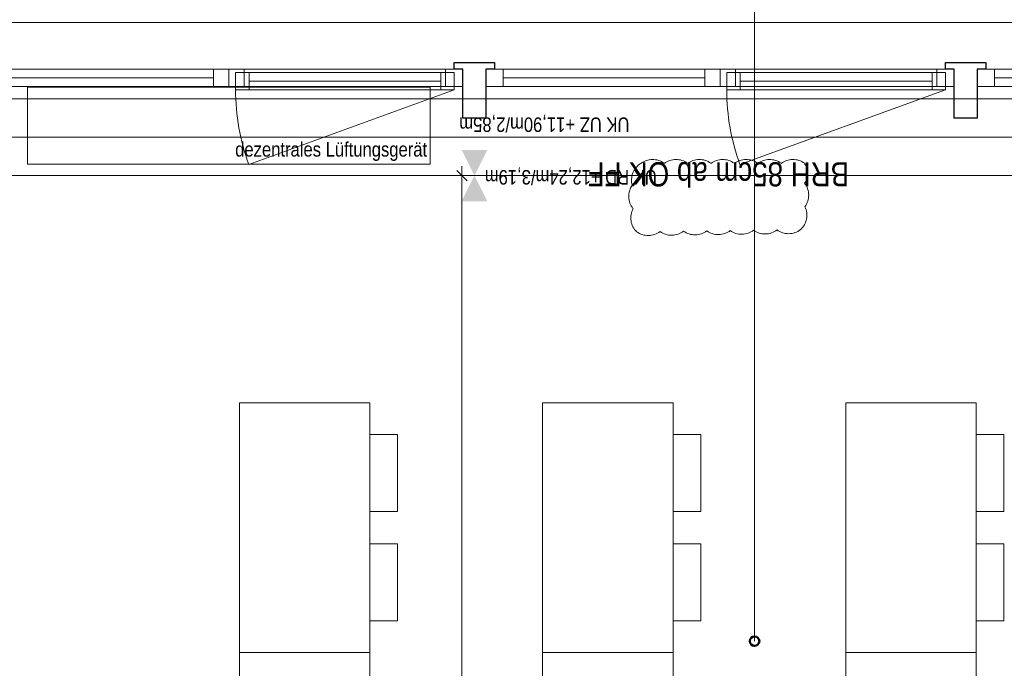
# Model space of a CAD drawing. Extents: x -634 to 300, y 62 to 1102.
# Tile 119 of 125: x -148 to -45, y 936 to 1003. Entities that reach past the tile are written whole.
import ezdxf
from ezdxf.lldxf.tags import DXFTag

# ---------------------------------------------------------------- set-up
doc = ezdxf.new("R2010")
doc.units = 0
doc.layers.get('0').update_dxf_attribs({"lineweight": 13})
for name, color, linetype, lineweight, true_color in [('30 -33 Aussenwände- 7 Fassade_ Elemente', 7, 'Continuous', 9, 0x00aacc), ('30 -35 Decken- 1 Konstruktion-Träger- Stahlbeton', 7, 'Continuous', 13, 0x33aa00), ('60- 61 allgemeine Ausstattung- 1 Möbel', 9, 'Continuous', 9, 0x808080), ('70 -75 Raumstempel-2 Verweislinie', 3, 'Continuous', 9, 0x00ff00), ('70 -76 Bemaßung- 2 Allgemein', 9, 'Continuous', 5, 0x808080), ('70 -77 Revision- 2 Wolken', 7, 'Continuous', 18, 0x944cff)]:
    doc.layers.add(name, color=color, linetype=linetype, lineweight=lineweight, true_color=true_color)
doc.layers.add('70 -71 Achsen- 1 Gebäudeachsen', color=7, linetype='STRICHPUNKT2-A06CPW00L0', lineweight=18)
doc.styles.get("Standard").update_dxf_attribs({"font": 'ARIALN.TTF'})
tags = doc.linetypes.add('grob-A06CPVZVL0', pattern=[14, 3, -8, 3]).pattern_tags.tags
tags[8:9] = [DXFTag(74, 4), DXFTag(75, 0), DXFTag(340, '0'), DXFTag(46, 0.0), DXFTag(50, 0.0), DXFTag(44, 0.0), DXFTag(45, 0.0)]
tags[6:7] = [DXFTag(74, 4), DXFTag(75, 0), DXFTag(340, '0'), DXFTag(46, 0.0), DXFTag(50, 0.0), DXFTag(44, 0.0), DXFTag(45, 0.0)]
tags[4:5] = [DXFTag(74, 4), DXFTag(75, 0), DXFTag(340, '0'), DXFTag(46, 0.0), DXFTag(50, 0.0), DXFTag(44, 0.0), DXFTag(45, 0.0)]
tags = doc.linetypes.add('STRICHPUNKT2-A06CPW00L0', pattern=[12.7, 6.35, -3.175, 0, -3.175]).pattern_tags.tags
tags[10:11] = [DXFTag(74, 4), DXFTag(75, 0), DXFTag(340, '0'), DXFTag(46, 0.0), DXFTag(50, 0.0), DXFTag(44, 0.0), DXFTag(45, 0.0)]
tags[8:9] = [DXFTag(74, 4), DXFTag(75, 0), DXFTag(340, '0'), DXFTag(46, 0.0), DXFTag(50, 0.0), DXFTag(44, 0.0), DXFTag(45, 0.0)]
tags[6:7] = [DXFTag(74, 4), DXFTag(75, 0), DXFTag(340, '0'), DXFTag(46, 0.0), DXFTag(50, 0.0), DXFTag(44, 0.0), DXFTag(45, 0.0)]
tags[4:5] = [DXFTag(74, 4), DXFTag(75, 0), DXFTag(340, '0'), DXFTag(46, 0.0), DXFTag(50, 0.0), DXFTag(44, 0.0), DXFTag(45, 0.0)]

# ---------------------------------------------------------------- blocks, each defined once
blk = doc.blocks.new('Referenz-A06CPW02L0')
at = {"layer": '30 -33 Aussenwände- 7 Fassade_ Elemente', "color": 0, "linetype": 'Continuous', "ltscale": 0.13}
for p, q in [((-155.63, 1002.82), (6.57, 1002.82)), ((-125.73, 997.98), (-150.13, 997.98)), ((-125.73, 996.18), (-125.73, 997.98)), ((-101.33, 997.98), (-125.73, 997.98)), ((-102.23, 997.63), (-125.03, 997.63)), ((-125.03, 997.63), (-125.03, 995.83)), ((-102.23, 995.83), (-102.23, 997.63)), ((-101.33, 996.18), (-101.33, 997.98)), ((-74.53, 997.98), (-98.93, 997.98)), ((-98.93, 997.98), (-98.93, 996.18)), ((-50.13, 997.98), (-74.53, 997.98)), ((-74.53, 997.98), (-74.53, 996.18)), ((-51.03, 997.63), (-73.83, 997.63)), ((-73.83, 997.63), (-73.83, 995.83)), ((-51.03, 995.83), (-51.03, 997.63)), ((-50.13, 996.18), (-50.13, 997.98)), ((-23.33, 997.98), (-47.73, 997.98)), ((-47.73, 997.98), (-47.73, 996.18)), ((-150.13, 996.18), (-125.73, 996.18)), ((-125.73, 996.18), (-101.33, 996.18)), ((-125.03, 995.83), (-102.23, 995.83)), ((-98.93, 996.18), (-74.53, 996.18)), ((-74.53, 996.18), (-50.13, 996.18)), ((-73.83, 995.83), (-51.03, 995.83)), ((-47.73, 996.18), (-23.33, 996.18)), ((3.47, 986.88), (-152.53, 986.88))]:
    blk.add_line(p, q, dxfattribs=at)
at = {"layer": '30 -33 Aussenwände- 7 Fassade_ Elemente', "color": 0, "linetype": 'Continuous', "lineweight": 25, "ltscale": 0.25}
for p, q in [((-102.23, 997.98), (-102.23, 998.68)), ((-102.23, 998.68), (-98.03, 998.68)), ((-98.03, 998.68), (-98.03, 997.98)), ((-51.03, 997.98), (-51.03, 998.68)), ((-51.03, 998.68), (-46.83, 998.68)), ((-46.83, 998.68), (-46.83, 997.98)), ((-101.33, 997.98), (-102.23, 997.98)), ((-101.33, 992.88), (-101.33, 997.98)), ((-98.03, 997.98), (-98.93, 997.98)), ((-98.93, 997.98), (-98.93, 992.88)), ((-50.13, 997.98), (-51.03, 997.98)), ((-50.13, 992.88), (-50.13, 997.98)), ((-46.83, 997.98), (-47.73, 997.98)), ((-47.73, 997.98), (-47.73, 992.88)), ((-98.93, 992.88), (-101.33, 992.88)), ((-47.73, 992.88), (-50.13, 992.88))]:
    blk.add_line(p, q, dxfattribs=at)
at = {"layer": '30 -33 Aussenwände- 7 Fassade_ Elemente', "color": 0, "linetype": 'Continuous', "lineweight": 18, "ltscale": 0.18}
for p, q in [((-125.73, 997.98), (-127.33, 997.98)), ((-127.33, 997.98), (-127.33, 996.18)), ((-124.13, 997.98), (-125.73, 997.98)), ((-125.73, 997.98), (-125.73, 996.18)), ((-123.63, 997.63), (-125.03, 997.63)), ((-125.03, 997.63), (-125.03, 995.83)), ((-124.13, 996.18), (-124.13, 997.98)), ((-123.63, 995.83), (-123.63, 997.63)), ((-102.23, 997.63), (-103.63, 997.63)), ((-103.63, 997.63), (-103.63, 995.83)), ((-101.33, 997.98), (-103.13, 997.98)), ((-103.13, 997.98), (-103.13, 996.18)), ((-102.23, 995.83), (-102.23, 997.63)), ((-101.33, 996.18), (-101.33, 997.98)), ((-97.13, 997.98), (-98.93, 997.98)), ((-98.93, 997.98), (-98.93, 996.18)), ((-97.13, 996.18), (-97.13, 997.98)), ((-74.53, 997.98), (-76.13, 997.98)), ((-76.13, 997.98), (-76.13, 996.18)), ((-74.53, 996.18), (-74.53, 997.98)), ((-72.93, 997.98), (-74.53, 997.98)), ((-72.43, 997.63), (-73.83, 997.63)), ((-73.83, 997.63), (-73.83, 995.83)), ((-72.93, 996.18), (-72.93, 997.98)), ((-72.43, 995.83), (-72.43, 997.63)), ((-51.03, 997.63), (-52.43, 997.63)), ((-52.43, 997.63), (-52.43, 995.83)), ((-50.13, 997.98), (-51.93, 997.98)), ((-51.93, 997.98), (-51.93, 996.18)), ((-51.03, 995.83), (-51.03, 997.63)), ((-50.13, 996.18), (-50.13, 997.98)), ((-45.93, 997.98), (-47.73, 997.98)), ((-47.73, 997.98), (-47.73, 996.18)), ((-45.93, 996.18), (-45.93, 997.98)), ((-127.33, 997.08), (-148.33, 997.08)), ((-123.63, 996.73), (-103.63, 996.73)), ((-76.13, 997.08), (-97.13, 997.08)), ((-72.43, 996.73), (-52.43, 996.73)), ((-24.93, 997.08), (-45.93, 997.08)), ((-127.33, 996.18), (-125.73, 996.18)), ((-125.73, 996.18), (-124.13, 996.18)), ((-125.03, 995.83), (-123.63, 995.83)), ((-103.63, 995.83), (-102.23, 995.83)), ((-103.13, 996.18), (-101.33, 996.18)), ((-98.93, 996.18), (-97.13, 996.18)), ((-76.13, 996.18), (-74.53, 996.18)), ((-74.53, 996.18), (-72.93, 996.18)), ((-73.83, 995.83), (-72.43, 995.83)), ((-52.43, 995.83), (-51.03, 995.83)), ((-51.93, 996.18), (-50.13, 996.18)), ((-47.73, 996.18), (-45.93, 996.18))]:
    blk.add_line(p, q, dxfattribs=at)
at = {"layer": '30 -33 Aussenwände- 7 Fassade_ Elemente', "color": 0, "linetype": 'grob-A06CPVZVL0', "ltscale": 0.13}
for p, q in [((-146.73, 996.08), (-104.73, 996.08)), ((-146.73, 988.08), (-146.73, 996.08)), ((-102.23, 995.83), (-123.66, 988.04)), ((-104.73, 996.08), (-104.73, 988.08)), ((-51.03, 995.83), (-72.46, 988.04)), ((-104.73, 988.08), (-146.73, 988.08))]:
    blk.add_line(p, q, dxfattribs=at)
for centre in [(-102.23, 995.83), (-51.03, 995.83)]:
    blk.add_ellipse(centre, major_axis=(-22.8, 0), ratio=1, start_param=0, end_param=0.349066, dxfattribs=at)
at = {"layer": '30 -35 Decken- 1 Konstruktion-Träger- Stahlbeton', "color": 0, "linetype": 'grob-A06CPVZVL0', "lineweight": -2, "ltscale": 0.13}
for p, q in [((3.97, 994.88), (-554.53, 994.88)), ((3.97, 986.88), (-554.53, 986.88))]:
    blk.add_line(p, q, dxfattribs=at)
at = {"layer": '60- 61 allgemeine Ausstattung- 1 Möbel', "color": 0, "linetype": 'Continuous', "ltscale": 0.13}
for p, q in [((-124.62, 937.21), (-124.62, 963.21)), ((-124.62, 963.21), (-111.02, 963.21)), ((-111.02, 963.21), (-111.02, 937.21)), ((-93.02, 937.21), (-93.02, 963.21)), ((-93.02, 963.21), (-79.42, 963.21)), ((-79.42, 963.21), (-79.42, 937.21)), ((-61.42, 937.21), (-61.42, 963.21)), ((-61.42, 963.21), (-47.82, 963.21)), ((-47.82, 963.21), (-47.82, 937.21)), ((-111.02, 951.9), (-111.02, 959.9)), ((-111.02, 959.9), (-108.14, 959.9)), ((-108.14, 959.9), (-108.14, 951.9)), ((-79.42, 951.9), (-79.42, 959.9)), ((-79.42, 959.9), (-76.54, 959.9)), ((-76.54, 959.9), (-76.54, 951.9)), ((-47.82, 951.9), (-47.82, 959.9)), ((-47.82, 959.9), (-44.94, 959.9)), ((-44.94, 959.9), (-44.94, 951.9)), ((-108.14, 951.9), (-111.02, 951.9)), ((-76.54, 951.9), (-79.42, 951.9)), ((-44.94, 951.9), (-47.82, 951.9)), ((-111.02, 940.51), (-111.02, 948.51)), ((-111.02, 948.51), (-108.14, 948.51)), ((-108.14, 948.51), (-108.14, 940.51)), ((-79.42, 940.51), (-79.42, 948.51)), ((-79.42, 948.51), (-76.54, 948.51)), ((-76.54, 948.51), (-76.54, 940.51)), ((-47.82, 940.51), (-47.82, 948.51)), ((-47.82, 948.51), (-44.94, 948.51)), ((-44.94, 948.51), (-44.94, 940.51)), ((-108.14, 940.51), (-111.02, 940.51)), ((-76.54, 940.51), (-79.42, 940.51)), ((-44.94, 940.51), (-47.82, 940.51)), ((-124.62, 911.21), (-124.62, 937.21)), ((-124.62, 937.21), (-111.02, 937.21)), ((-111.02, 937.21), (-124.62, 937.21)), ((-111.02, 937.21), (-111.02, 911.21)), ((-93.02, 911.21), (-93.02, 937.21)), ((-93.02, 937.21), (-79.42, 937.21)), ((-79.42, 937.21), (-93.02, 937.21)), ((-79.42, 937.21), (-79.42, 911.21)), ((-61.42, 911.21), (-61.42, 937.21)), ((-61.42, 937.21), (-47.82, 937.21)), ((-47.82, 937.21), (-61.42, 937.21)), ((-47.82, 937.21), (-47.82, 911.21))]:
    blk.add_line(p, q, dxfattribs=at)
at = {"layer": '70 -71 Achsen- 1 Gebäudeachsen', "color": 0, "linetype": 'STRICHPUNKT2-A06CPW00L0', "ltscale": 0.18}
blk.add_line((-554.53, 990.88), (92.91, 990.88), dxfattribs=at)
at = {"layer": '70 -75 Raumstempel-2 Verweislinie', "color": 0, "linetype": 'Continuous', "ltscale": 0.13}
blk.add_line((-70.93, 938.38), (-70.93, 1066.95), dxfattribs=at)
at = {"layer": '70 -75 Raumstempel-2 Verweislinie', "color": 0, "linetype": 'ByBlock', "lineweight": 50, "ltscale": 0.5}
blk.add_circle((-70.93, 938.38), 0.5, dxfattribs=at)
at = {"layer": '70 -76 Bemaßung- 2 Allgemein', "color": 0, "linetype": 'Continuous', "lineweight": 20, "ltscale": 0.2}
blk.add_line((-101.96, 987.41), (-100.9, 986.35), dxfattribs=at)
at = {"layer": '70 -76 Bemaßung- 2 Allgemein', "color": 0, "linetype": 'Continuous', "ltscale": 0.13}
for p, q in [((-101.43, 987.88), (-101.43, 985.82)), ((-98.93, 986.88), (-102.43, 986.88)), ((-101.43, 834.44), (-101.43, 985.82))]:
    blk.add_line(p, q, dxfattribs=at)
at = {"layer": '70 -76 Bemaßung- 2 Allgemein', "color": 0, "lineweight": 0}
for points in [[(-101.47, 989.55), (-100.13, 986.88), (-98.79, 989.55)], [(-98.8, 984.21), (-100.13, 986.88), (-101.47, 984.21)]]:
    blk.add_solid(points, dxfattribs=at)
at = {"layer": '70 -77 Revision- 2 Wolken', "color": 0, "linetype": 'Continuous', "ltscale": 0.18}
for centre, major_axis in [((-81.58, 986.53), (0, 2.03)), ((-81.58, 986.53), (1.22, 1.63)), ((-79.14, 986.53), (0, 2.03)), ((-79.14, 986.53), (1.22, 1.63)), ((-76.71, 986.53), (0, 2.03)), ((-76.71, 986.53), (1.22, 1.63)), ((-74.27, 986.53), (0, 2.03)), ((-74.27, 986.53), (1.22, 1.63)), ((-71.83, 986.53), (0, 2.03)), ((-71.83, 986.53), (1.22, 1.63)), ((-69.39, 986.53), (0, 2.03)), ((-69.39, 986.53), (1.22, 1.63)), ((-66.95, 986.53), (0, 2.03)), ((-66.95, 986.53), (1.22, 1.63)), ((-81.72, 986.43), (-1.08, 1.72)), ((-67.1, 987.1), (1.73, 0.02)), ((-81.72, 986.43), (-1.9, 0.73)), ((-67.1, 987.1), (1.39, -1.02)), ((-82.02, 984.71), (-1.66, 1.17)), ((-67.32, 984.84), (2.03, 0.02)), ((-82.02, 984.71), (-2.03, -0.06)), ((-67.32, 984.84), (1.64, -1.2)), ((-81.8, 982.49), (-1.8, 0.95)), ((-67.51, 982.75), (2, -0.39)), ((-67.51, 982.75), (1.36, -1.51)), ((-81.8, 982.49), (-2.01, -0.32)), ((-69.83, 982.83), (0.03, -2.03)), ((-67.39, 982.86), (-1.2, -1.64)), ((-67.39, 982.86), (0.03, -2.03)), ((-82.02, 982.67), (-1.2, -1.64)), ((-82.02, 982.67), (0.03, -2.03)), ((-79.58, 982.7), (-1.2, -1.64)), ((-79.58, 982.7), (0.03, -2.03)), ((-77.14, 982.74), (-1.2, -1.64)), ((-77.14, 982.74), (0.03, -2.03)), ((-74.7, 982.77), (-1.2, -1.64)), ((-74.7, 982.77), (0.03, -2.03)), ((-72.27, 982.8), (-1.2, -1.64)), ((-72.27, 982.8), (0.03, -2.03)), ((-69.83, 982.83), (-1.2, -1.64))]:
    blk.add_ellipse(centre, major_axis=major_axis, ratio=1, start_param=0, end_param=0.643501, dxfattribs=at)
at = {"layer": '30 -33 Aussenwände- 7 Fassade_ Elemente', "color": 0, "linetype": 'ByBlock', "ltscale": 0.13, "char_height": 0.0036, "attachment_point": 1, "rotation": 180}
for s, insert in [('{\\fArial Narrow;IFC_UUID}', (-140.63, 991.62)), ('{\\fArial Narrow;instanceID}', (-140.63, 991.62)), ('{\\fArial Narrow;IFC_UUID}', (-86.63, 991.62)), ('{\\fArial Narrow;instanceID}', (-86.63, 991.62))]:
    blk.add_mtext(s, dxfattribs=dict(at, insert=insert))
at = {"layer": '30 -33 Aussenwände- 7 Fassade_ Elemente', "color": 0, "linetype": 'Continuous', "ltscale": 0.13, "insert": (-125.07, 990.37), "char_height": 1.5103, "attachment_point": 1}
blk.add_mtext('{\\fArial Narrow;dezentrales Lüftungsgerät}', dxfattribs=at)
at = {"layer": '30 -33 Aussenwände- 7 Fassade_ Elemente', "color": 0, "linetype": 'Continuous', "ltscale": 0.13, "insert": (-61.08, 985.76), "char_height": 2.5172, "attachment_point": 1, "rotation": 180}
blk.add_mtext('{\\fArial Narrow;BRH 85cm ab OK FF}', dxfattribs=at)
at = {"layer": '70 -76 Bemaßung- 2 Allgemein', "color": 0, "linetype": 'Continuous', "ltscale": 0.13, "char_height": 1.5103, "attachment_point": 1, "rotation": 180}
for s, insert in [('{\\fArial Narrow;UK UZ +11,90m/2,85m}', (-83.97, 991.43)), ('{\\fArial Narrow;UK RD +12,24m/3,19m}', (-81.12, 985.95))]:
    blk.add_mtext(s, dxfattribs=dict(at, insert=insert))

msp = doc.modelspace()

# ---------------------------------------------------------------- block references
at = {"color": 8, "lineweight": 13, "ltscale": 0.13, "true_color": 0x808080}
msp.add_blockref('Referenz-A06CPW02L0', (0, 0), dxfattribs=at)

doc.saveas('drawing.dxf')
